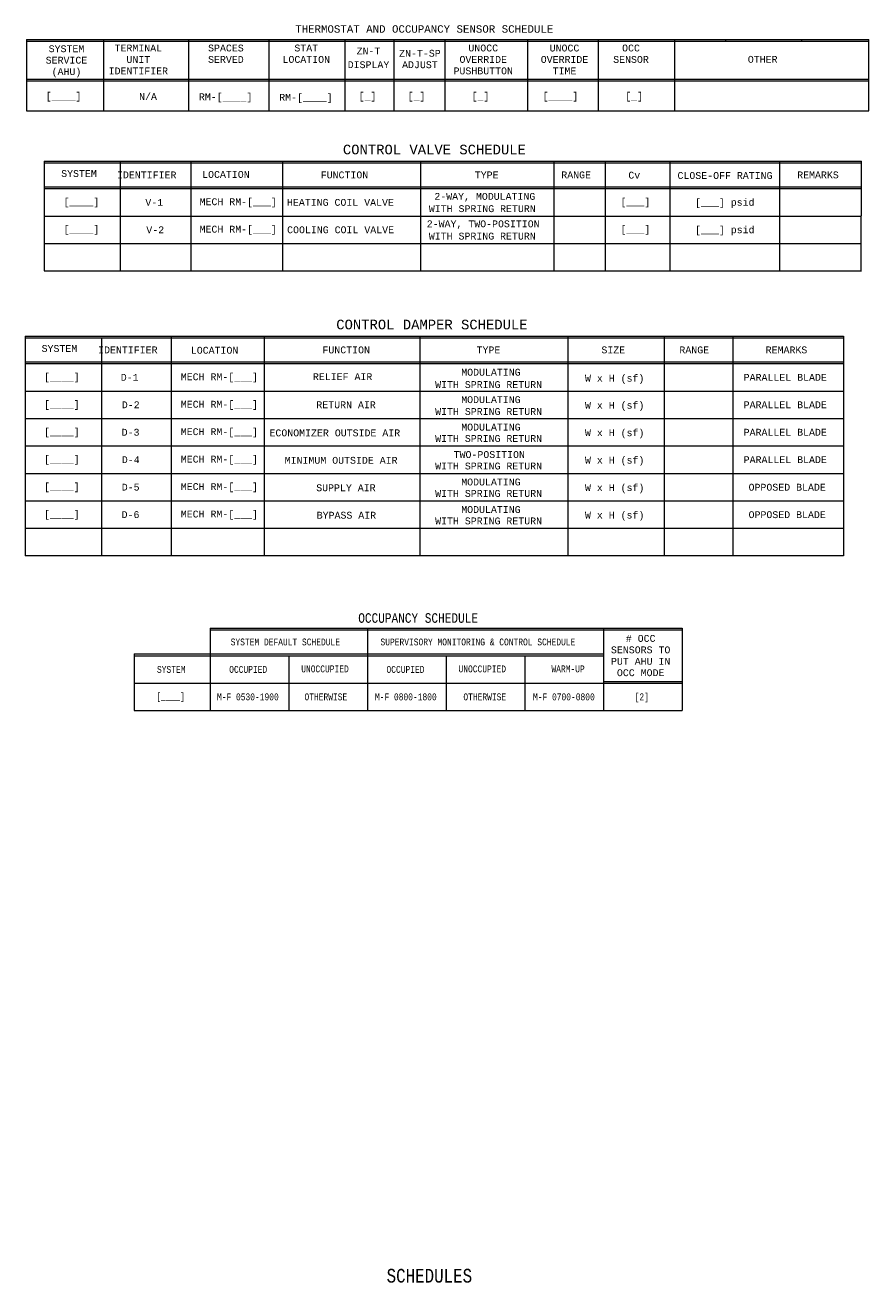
# Model space of a CAD drawing. Header units: inches. Extents: x 10.1 to 32.1, y 0.4 to 18.9.
import ezdxf
from ezdxf.enums import TextEntityAlignment as Align

# ---------------------------------------------------------------- set-up
doc = ezdxf.new("R2010")
doc.units = ezdxf.units.IN
doc.header["$MEASUREMENT"] = 0
doc.layers.add('M-ANNO-TEXT', color=2, linetype='Continuous', lineweight=30)
doc.layers.add('M-DIAG-GRPH', color=6, linetype='Continuous', lineweight=13)
doc.styles.add('CONTROLTXT', font='monotxt.shx')

msp = doc.modelspace()

# ---------------------------------------------------------------- linework, layer by layer
at = {"layer": 'M-DIAG-GRPH'}
for p, q in [((10.091, 18.683), (22.367, 18.683)), ((10.091, 18.683), (10.091, 17.645)), ((10.091, 18.658), (22.367, 18.658)), ((11.216, 18.683), (11.216, 17.645)), ((12.453, 18.683), (12.453, 17.645)), ((13.624, 18.683), (13.624, 17.645)), ((14.732, 18.683), (14.732, 17.645)), ((15.447, 18.683), (15.447, 17.645)), ((16.186, 18.683), (16.186, 17.645)), ((17.391, 18.683), (17.391, 17.645)), ((18.425, 18.683), (18.425, 17.645)), ((19.534, 18.683), (19.534, 17.645)), ((20.279, 18.683), (20.279, 18.658)), ((21.388, 18.683), (21.388, 18.658)), ((22.367, 17.645), (22.367, 18.683)), ((10.091, 18.106), (22.367, 18.106)), ((10.091, 18.081), (21.259, 18.081)), ((12.453, 18.106), (13.562, 18.106)), ((19.534, 18.081), (22.367, 18.081)), ((10.091, 17.645), (22.367, 17.645)), ((10.349, 16.911), (10.349, 15.311)), ((10.349, 16.886), (11.482, 16.886)), ((11.45, 16.911), (22.261, 16.911)), ((11.459, 16.911), (11.459, 15.311)), ((11.463, 16.886), (22.261, 16.886)), ((12.488, 16.911), (12.488, 15.311)), ((13.822, 16.911), (13.822, 15.311)), ((15.832, 16.911), (15.832, 15.311)), ((17.777, 16.911), (17.777, 15.311)), ((18.527, 16.911), (18.527, 15.311)), ((19.467, 16.911), (19.467, 15.311)), ((21.067, 16.911), (21.067, 15.311)), ((22.257, 15.311), (22.261, 16.911)), ((10.349, 16.536), (22.26, 16.536)), ((10.349, 16.511), (22.26, 16.511)), ((10.349, 16.111), (22.259, 16.111)), ((10.349, 15.711), (22.258, 15.711)), ((10.349, 15.311), (22.258, 15.311)), ((10.073, 14.361), (10.073, 11.16)), ((10.073, 14.361), (21.999, 14.361)), ((10.073, 14.336), (21.999, 14.336)), ((11.183, 14.337), (11.183, 11.16)), ((12.2, 14.361), (12.2, 11.16)), ((13.557, 14.361), (13.557, 11.16)), ((15.826, 14.361), (15.826, 11.16)), ((17.982, 14.361), (17.982, 11.16)), ((19.382, 14.361), (19.382, 11.16)), ((20.383, 14.361), (20.383, 11.16)), ((21.999, 14.361), (21.999, 11.16)), ((10.073, 13.986), (21.999, 13.986)), ((10.073, 13.961), (21.999, 13.961)), ((10.073, 13.561), (21.999, 13.561)), ((10.073, 13.161), (21.999, 13.161)), ((10.073, 12.761), (21.999, 12.761)), ((10.073, 12.361), (21.999, 12.361)), ((10.073, 11.96), (21.999, 11.96)), ((21.999, 11.56), (10.073, 11.56)), ((21.999, 11.16), (10.073, 11.16)), ((12.771, 10.105), (19.647, 10.105)), ((12.771, 10.105), (12.771, 8.904)), ((15.063, 10.105), (15.063, 8.904)), ((18.501, 10.105), (18.501, 8.904)), ((19.647, 10.105), (19.647, 8.904)), ((12.771, 10.08), (19.647, 10.08)), ((11.661, 9.73), (18.501, 9.73)), ((11.661, 9.73), (11.661, 8.904)), ((11.661, 9.705), (18.501, 9.705)), ((13.917, 9.705), (13.917, 8.904)), ((16.209, 9.705), (16.209, 8.904)), ((17.355, 9.705), (17.355, 8.904)), ((11.661, 9.305), (19.647, 9.305)), ((18.501, 9.33), (19.647, 9.33)), ((11.661, 8.904), (19.647, 8.904))]:
    msp.add_line(p, q, dxfattribs=at)
at = {"layer": 'M-DIAG-GRPH', "flags": 128}
msp.add_lwpolyline([(10.349, 16.911), (11.469, 16.911)], dxfattribs=at)

# ---------------------------------------------------------------- texts
at = {"layer": 'M-ANNO-TEXT', "style": 'CONTROLTXT'}
msp.add_text('THERMOSTAT AND OCCUPANCY SENSOR SCHEDULE', height=0.10864, dxfattribs=at).set_placement((14.008, 18.783))
for s, p in [('[____]', (10.633, 17.862)), ('N/A', (11.863, 17.853)), ('[_]', (15.062, 17.862)), ('[_]', (15.776, 17.862)), ('[_]', (16.708, 17.862)), ('[____]', (17.872, 17.862)), ('[_]', (18.947, 17.862)), ('SYSTEM', (10.857, 16.731)), ('IDENTIFIER', (11.844, 16.711)), ('FUNCTION', (14.726, 16.711)), ('TYPE', (16.798, 16.711)), ('RANGE', (18.102, 16.711)), ('Cv', (18.949, 16.707)), ('CLOSE-OFF RATING', (20.271, 16.702)), ('REMARKS', (21.626, 16.711)), ('[____]', (10.892, 16.32)), ('V-1', (11.954, 16.311)), ('MECH RM-[___]', (13.177, 16.32)), ('HEATING COIL VALVE', (14.667, 16.311)), ('2-WAY, MODULATING', (16.771, 16.398)), ('[___]', (18.965, 16.32)), ('[___] psid', (20.268, 16.312)), ('WITH SPRING RETURN', (16.734, 16.219)), ('[____]', (10.892, 15.92)), ('V-2', (11.968, 15.911)), ('MECH RM-[___]', (13.177, 15.92)), ('COOLING COIL VALVE', (14.669, 15.911)), ('2-WAY, TWO-POSITION', (16.747, 15.998)), ('[___]', (18.965, 15.92)), ('[___] psid', (20.268, 15.912)), ('WITH SPRING RETURN', (16.734, 15.819)), ('SYSTEM', (10.572, 14.181)), ('IDENTIFIER', (11.569, 14.161)), ('FUNCTION', (14.751, 14.161)), ('TYPE', (16.824, 14.161)), ('SIZE', (18.643, 14.161)), ('RANGE', (19.823, 14.161)), ('REMARKS', (21.167, 14.161)), ('[____]', (10.607, 13.769)), ('D-1', (11.596, 13.761)), ('MECH RM-[___]', (12.903, 13.769)), ('RELIEF AIR', (14.699, 13.77)), ('MODULATING', (16.86, 13.836)), ('W x H (sf)', (18.663, 13.748)), ('PARALLEL BLADE', (21.149, 13.761)), ('WITH SPRING RETURN', (16.826, 13.656)), ('[____]', (10.607, 13.369)), ('D-2', (11.611, 13.361)), ('MECH RM-[___]', (12.903, 13.369)), ('RETURN AIR', (14.749, 13.361)), ('MODULATING', (16.86, 13.436)), ('W x H (sf)', (18.663, 13.354)), ('PARALLEL BLADE', (21.149, 13.361)), ('WITH SPRING RETURN', (16.826, 13.263)), ('[____]', (10.607, 12.969)), ('D-3', (11.609, 12.961)), ('MECH RM-[___]', (12.903, 12.969)), ('MODULATING', (16.86, 13.036)), ('W x H (sf)', (18.663, 12.954)), ('ECONOMIZER OUTSIDE AIR', (14.585, 12.952)), ('WITH SPRING RETURN', (16.826, 12.87)), ('PARALLEL BLADE', (21.149, 12.961)), ('TWO-POSITION', (16.836, 12.636)), ('[____]', (10.607, 12.569)), ('D-4', (11.611, 12.561)), ('MECH RM-[___]', (12.903, 12.569)), ('MINIMUM OUTSIDE AIR', (14.677, 12.552)), ('WITH SPRING RETURN', (16.826, 12.469)), ('W x H (sf)', (18.663, 12.554)), ('PARALLEL BLADE', (21.149, 12.561)), ('MODULATING', (16.86, 12.236)), ('[____]', (10.607, 12.169)), ('D-5', (11.61, 12.161)), ('MECH RM-[___]', (12.903, 12.169)), ('SUPPLY AIR', (14.747, 12.152)), ('WITH SPRING RETURN', (16.826, 12.069)), ('W x H (sf)', (18.663, 12.154)), ('OPPOSED BLADE', (21.177, 12.16)), ('[____]', (10.607, 11.769)), ('D-6', (11.608, 11.761)), ('MECH RM-[___]', (12.903, 11.769)), ('BYPASS AIR', (14.754, 11.752)), ('MODULATING', (16.86, 11.835)), ('W x H (sf)', (18.663, 11.754)), ('OPPOSED BLADE', (21.177, 11.76)), ('WITH SPRING RETURN', (16.826, 11.669))]:
    msp.add_text(s, height=0.1, dxfattribs=at).set_placement(p, align=Align.MIDDLE_CENTER)
for s, p in [('CONTROL VALVE SCHEDULE', (16.036, 17.011)), ('CONTROL DAMPER SCHEDULE', (16, 14.461))]:
    msp.add_text(s, height=0.14002, dxfattribs=at).set_placement(p, align=Align.CENTER)
at = {"layer": 'M-ANNO-TEXT', "style": 'CONTROLTXT', "width": 0.8}
msp.add_text('OCCUPANCY SCHEDULE', height=0.14, dxfattribs=at).set_placement((15.799, 10.184), align=Align.CENTER)
for s, p in [('SYSTEM DEFAULT SCHEDULE', (13.864, 9.905)), ('SUPERVISORY MONITORING & CONTROL SCHEDULE', (16.67, 9.905)), ('SYSTEM', (12.201, 9.505)), ('OCCUPIED', (13.323, 9.505)), ('UNOCCUPIED', (14.442, 9.513)), ('OCCUPIED', (15.615, 9.505)), ('UNOCCUPIED', (16.734, 9.513)), ('WARM-UP', (17.984, 9.513)), ('[____]', (12.192, 9.113)), ('M-F 0530-1900', (13.318, 9.105)), ('OTHERWISE', (14.455, 9.105)), ('M-F 0800-1800', (15.62, 9.105)), ('OTHERWISE', (16.77, 9.105)), ('M-F 0700-0800', (17.923, 9.105)), ('[2]', (19.058, 9.105))]:
    msp.add_text(s, height=0.1, dxfattribs=at).set_placement(p, align=Align.MIDDLE_CENTER)
at = {"layer": 'M-ANNO-TEXT', "linetype": 'Continuous', "style": 'CONTROLTXT', "width": 0.8}
msp.add_text('SCHEDULES', height=0.2, dxfattribs=at).set_placement((15.963, 0.57), align=Align.CENTER)
at = {"layer": 'M-ANNO-TEXT', "char_height": 0.1, "style": 'CONTROLTXT'}
for s, insert, width, attachment_point in [('SYSTEM SERVICE (AHU)', (10.675, 18.367), 0.8, 5), ('TERMINAL UNIT IDENTIFIER', (11.722, 18.393), 0.8, 5), ('SPACES SERVED', (12.998, 18.476), 0.8, 5), ('STAT LOCATION', (14.169, 18.476), 0.8, 5), ('ZN-T-SP ADJUST', (15.825, 18.399), 0.8, 5), ('UNOCC OVERRIDE PUSHBUTTON', (16.748, 18.393), 0.8, 5), ('UNOCC OVERRIDE TIME', (17.932, 18.393), 0.8, 5), ('OCC SENSOR', (18.901, 18.476), 0.8, 5), ('OTHER', (20.82, 18.394), 0.8, 5), ('RM-[____]', (12.605, 17.899), 0.8, 1), ('RM-[____]', (13.775, 17.892), 0.8, 1), ('LOCATION', (12.998, 16.717), 0.8, 5), ('LOCATION', (12.833, 14.155), 0.8, 5), ('# OCC SENSORS TO PUT AHU IN OCC MODE', (19.042, 9.706), 1.00511, 5)]:
    msp.add_mtext(s, dxfattribs=dict(at, insert=insert, width=width, attachment_point=attachment_point))
at = {"layer": 'M-ANNO-TEXT', "insert": (15.076, 18.416), "char_height": 0.1, "attachment_point": 5, "line_spacing_factor": 1.2, "style": 'CONTROLTXT'}
msp.add_mtext('ZN-T\\PDISPLAY', dxfattribs=at)

doc.saveas('drawing.dxf')
